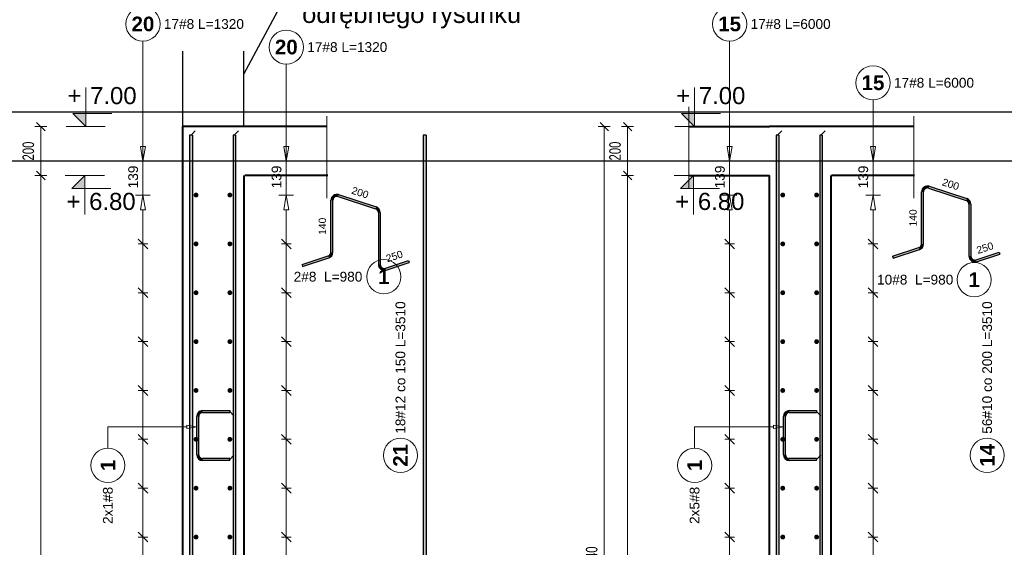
# Model space of a CAD drawing. Extents: x -1474 to 455485, y -101625 to 75879.
# Tile 35 of 40: x 365424 to 369455, y -85535 to -83375. Entities that reach past the tile are written whole.
import ezdxf
from ezdxf.enums import TextEntityAlignment as Align

# ---------------------------------------------------------------- set-up
doc = ezdxf.new("R2010")
doc.units = 0
doc.header["$LTSCALE"] = 10
doc.header["$MEASUREMENT"] = 0
doc.linetypes.add('HIDDEN', pattern=[0.375, 0.25, -0.125])
for name, color, linetype, lineweight in [('P-Linia1', 3, 'Continuous', 40), ('P-Opis', 1, 'Continuous', 18), ('P-Przerywana', 13, 'HIDDEN', 9), ('P-Wymiar', 254, 'Continuous', 9)]:
    doc.layers.add(name, color=color, linetype=linetype, lineweight=lineweight)
for name, color, linetype in [('RCAD_kształt pręta', 7, 'Continuous'), ('RCAD_opis kształtu pręta', 7, 'Continuous'), ('RCAD_opis rozkładu', 7, 'Continuous'), ('RCAD_pręt wyrzucony', 130, 'Continuous'), ('RCAD_pręty punktowe', 7, 'Continuous'), ('RCAD_symbole graficzne', 7, 'Continuous')]:
    doc.layers.add(name, color=color, linetype=linetype)
doc.styles.add('_Fd Opis', font='arial.ttf')
doc.styles.add('ROMANS', font='arial.ttf', dxfattribs={"width": 0.7})
doc.styles.add('style1', font='arial.ttf')
doc.styles.add('style3', font='arialbd.ttf')
doc.dimstyles.new('A25', dxfattribs={"dimscale": 27, "dimtxt": 1.75, "dimasz": 0.05, "dimexe": 0, "dimexo": 0, "dimgap": 1, "dimtad": 1, "dimdec": 4, "dimrnd": 1, "dimdsep": 46, "dimtxsty": 'ROMANS', "dimblk": '[[[[[[[[', "dimcen": 2, "dimdle": 2, "dimse1": 1, "dimse2": 1, "dimclrd": 256, "dimclrt": 1, "dimadec": 0, "dimazin": 0, "dimtfac": 1, "dimtdec": 4, "dimtix": 1, "dimtmove": 2, "dimatfit": 3, "dimldrblk": '[[[[[[[[', "dimfxl": 0, "dimtvp": 0.6, "dimtolj": 1, "dimlwd": -1, "dimarcsym": 0})

# ---------------------------------------------------------------- blocks, each defined once
blk = doc.blocks.new('[[[[[[[[')
at = {"layer": 'P-Wymiar'}
for p, q in [((-12.7, -12.7), (12.7, 12.7)), ((0, 0), (-4.6, 0)), ((0, 18), (0, -18))]:
    blk.add_line(p, q, dxfattribs=at)
blk = doc.blocks.new('*D145')
at = {"layer": 'Defpoints', "color": 0, "transparency": 16777216}
for p in [(367816.6, -83812.9), (368383.4, -83812.9), (368576, -87352.9)]:
    blk.add_point(p, dxfattribs=at)
at = {"layer": 'P-Wymiar', "transparency": 16777216}
blk.add_line((367816.6, -87351.6), (367816.6, -83814.3), dxfattribs=at)
at = {"layer": 'P-Wymiar', "transparency": 16777216, "xscale": 1.35, "yscale": 1.35, "zscale": 1.35}
for p, rotation in [((367816.6, -83812.9), 90), ((367816.6, -87352.9), 270)]:
    blk.add_blockref('[[[[[[[[', p, dxfattribs=dict(at, rotation=rotation))
at = {"layer": 'P-Wymiar', "color": 1, "transparency": 16777216, "insert": (367765.5, -85582.9), "char_height": 47.25, "attachment_point": 5, "rotation": 90, "style": 'ROMANS'}
blk.add_mtext('\\A1;3540', dxfattribs=at)
blk = doc.blocks.new('*D146')
at = {"layer": 'Defpoints', "color": 0, "transparency": 16777216}
for p in [(368116.7, -84012.9), (367912.2, -87352.9), (368684.4, -87352.9)]:
    blk.add_point(p, dxfattribs=at)
at = {"layer": 'P-Wymiar', "transparency": 16777216}
blk.add_line((367912.2, -84014.3), (367912.2, -87351.6), dxfattribs=at)
at = {"layer": 'P-Wymiar', "transparency": 16777216, "xscale": 1.35, "yscale": 1.35, "zscale": 1.35}
for p, rotation in [((367912.2, -84012.9), 90), ((367912.2, -87352.9), 270)]:
    blk.add_blockref('[[[[[[[[', p, dxfattribs=dict(at, rotation=rotation))
at = {"layer": 'P-Wymiar', "color": 1, "transparency": 16777216, "insert": (367861, -85682.9), "char_height": 47.25, "attachment_point": 5, "rotation": 90, "style": 'ROMANS'}
blk.add_mtext('\\A1;3340', dxfattribs=at)
blk = doc.blocks.new('*D147')
at = {"layer": 'Defpoints', "color": 0, "transparency": 16777216}
for p in [(367912.2, -83812.9), (368189.9, -83812.9), (368116.7, -84012.9)]:
    blk.add_point(p, dxfattribs=at)
at = {"layer": 'P-Wymiar', "transparency": 16777216}
blk.add_line((367912.2, -84011.6), (367912.2, -83814.3), dxfattribs=at)
at = {"layer": 'P-Wymiar', "transparency": 16777216, "xscale": 1.35, "yscale": 1.35, "zscale": 1.35}
for p, rotation in [((367912.2, -83812.9), 90), ((367912.2, -84012.9), 270)]:
    blk.add_blockref('[[[[[[[[', p, dxfattribs=dict(at, rotation=rotation))
at = {"layer": 'P-Wymiar', "color": 1, "transparency": 16777216, "insert": (367861.1, -83912.9), "char_height": 47.25, "attachment_point": 5, "rotation": 90, "style": 'ROMANS', "bg_fill": 3, "box_fill_scale": 1.25, "bg_fill_color": 256, "bg_fill_true_color": 13158600, "bg_fill_transparency": 0}
blk.add_mtext('\\A1;200', dxfattribs=at)
blk = doc.blocks.new('*D174')
at = {"layer": 'Defpoints', "color": 0, "transparency": 16777216}
for p in [(365714.7, -84012.9), (365510.2, -87352.9), (366282.4, -87352.9)]:
    blk.add_point(p, dxfattribs=at)
at = {"layer": 'P-Wymiar', "transparency": 16777216}
blk.add_line((365510.2, -84014.3), (365510.2, -87351.6), dxfattribs=at)
at = {"layer": 'P-Wymiar', "transparency": 16777216, "xscale": 1.35, "yscale": 1.35, "zscale": 1.35}
for p, rotation in [((365510.2, -84012.9), 90), ((365510.2, -87352.9), 270)]:
    blk.add_blockref('[[[[[[[[', p, dxfattribs=dict(at, rotation=rotation))
at = {"layer": 'P-Wymiar', "color": 1, "transparency": 16777216, "insert": (365459, -85682.9), "char_height": 47.25, "attachment_point": 5, "rotation": 90, "style": 'ROMANS'}
blk.add_mtext('\\A1;3340', dxfattribs=at)
blk = doc.blocks.new('*D175')
at = {"layer": 'Defpoints', "color": 0, "transparency": 16777216}
for p in [(365510.2, -83812.9), (365787.9, -83812.9), (365714.7, -84012.9)]:
    blk.add_point(p, dxfattribs=at)
at = {"layer": 'P-Wymiar', "transparency": 16777216}
blk.add_line((365510.2, -84011.6), (365510.2, -83814.3), dxfattribs=at)
at = {"layer": 'P-Wymiar', "transparency": 16777216, "xscale": 1.35, "yscale": 1.35, "zscale": 1.35}
for p, rotation in [((365510.2, -83812.9), 90), ((365510.2, -84012.9), 270)]:
    blk.add_blockref('[[[[[[[[', p, dxfattribs=dict(at, rotation=rotation))
at = {"layer": 'P-Wymiar', "color": 1, "transparency": 16777216, "insert": (365459.1, -83912.9), "char_height": 47.25, "attachment_point": 5, "rotation": 90, "style": 'ROMANS', "bg_fill": 3, "box_fill_scale": 1.25, "bg_fill_color": 256, "bg_fill_true_color": 13158600, "bg_fill_transparency": 0}
blk.add_mtext('\\A1;200', dxfattribs=at)

msp = doc.modelspace()

# ---------------------------------------------------------------- hatches: boundary and pattern name
at = {"layer": 'RCAD_kształt pręta'}
for points in [[(366119.06795, -83847.93326), (366131.06795, -83847.93326), (366131.06795, -87352.93326), (366119.06795, -87352.93326)], [(366297.04915, -83847.93326), (366307.04915, -83847.93326), (366307.04915, -87352.93326), (366297.04915, -87352.93326)], [(368521.06403, -83847.93326), (368531.06403, -83847.93326), (368531.06403, -87352.93326), (368521.06403, -87352.93326)], [(368699.04523, -83847.93326), (368709.04523, -83847.93326), (368709.04523, -87352.93326), (368699.04523, -87352.93326)], [(366156.34618, -85155.75508), (366148.34618, -85155.75508), (366148.34618, -84999.27809), (366156.34618, -84999.27809)], [(366172.34618, -84983.27809), (366172.34618, -84975.27809), (366283.34618, -84975.27809), (366283.34618, -84983.27809)], [(368558.34227, -85155.75508), (368550.34227, -85155.75508), (368550.34227, -84999.27809), (368558.34227, -84999.27809)], [(368574.34227, -84983.27809), (368574.34227, -84975.27809), (368685.34227, -84975.27809), (368685.34227, -84983.27809)], [(366283.34618, -85171.75508), (366283.34618, -85179.75508), (366172.34618, -85179.75508), (366172.34618, -85171.75508)], [(368685.34227, -85171.75508), (368685.34227, -85179.75508), (368574.34227, -85179.75508), (368574.34227, -85171.75508)]]:
    msp.add_hatch(color=4, dxfattribs=at).paths.add_polyline_path(points, flags=0)
h = msp.add_hatch(color=4, dxfattribs=at)
edge = h.paths.add_edge_path(flags=0)
edge.add_line((366172.34618, -84975.27809), (366172.34618, -84983.27809))
edge.add_arc((366172.34618, -84999.27809), 16, 90, 180)
edge.add_line((366156.34618, -84999.27809), (366148.34618, -84999.27809))
edge.add_arc((366172.34618, -84999.27809), 24, 450, 540, ccw=False)
h = msp.add_hatch(color=4, dxfattribs=at)
edge = h.paths.add_edge_path(flags=0)
edge.add_line((368574.34227, -84975.27809), (368574.34227, -84983.27809))
edge.add_arc((368574.34227, -84999.27809), 16, 90, 180)
edge.add_line((368558.34227, -84999.27809), (368550.34227, -84999.27809))
edge.add_arc((368574.34227, -84999.27809), 24, 450, 540, ccw=False)
h = msp.add_hatch(color=4, dxfattribs=at)
edge = h.paths.add_edge_path(flags=0)
edge.add_line((366148.34618, -85155.75508), (366156.34618, -85155.75508))
edge.add_arc((366172.34618, -85155.75508), 16, -180, -90)
edge.add_line((366172.34618, -85171.75508), (366172.34618, -85179.75508))
edge.add_arc((366172.34618, -85155.75508), 24, 540, 630, ccw=False)
h = msp.add_hatch(color=4, dxfattribs=at)
edge = h.paths.add_edge_path(flags=0)
edge.add_line((368550.34227, -85155.75508), (368558.34227, -85155.75508))
edge.add_arc((368574.34227, -85155.75508), 16, -180, -90)
edge.add_line((368574.34227, -85171.75508), (368574.34227, -85179.75508))
edge.add_arc((368574.34227, -85155.75508), 24, 540, 630, ccw=False)
at = {"layer": 'RCAD_pręt wyrzucony'}
for points in [[(367075.08044, -83847.93326), (367087.08044, -83847.93326), (367087.08044, -87352.93326), (367075.08044, -87352.93326)], [(369123.84261, -84292.99036), (369115.84261, -84292.99036), (369115.84261, -84080.04885), (369123.84261, -84080.04885)], [(369144.78688, -84064.83194), (369147.25902, -84057.22349), (369301.27455, -84107.26617), (369298.80241, -84114.87462)], [(366705.87462, -84327.18004), (366697.87462, -84327.18004), (366697.87462, -84114.23853), (366705.87462, -84114.23853)], [(366726.81889, -84099.02162), (366729.29103, -84091.41317), (366883.30656, -84141.45585), (366880.83442, -84149.0643)], [(366891.89015, -84164.28121), (366899.89015, -84164.28121), (366899.89015, -84377.22272), (366891.89015, -84377.22272)], [(369309.85814, -84130.09153), (369317.85814, -84130.09153), (369317.85814, -84343.03304), (369309.85814, -84343.03304)], [(368999.81897, -84350.7251), (368997.34684, -84343.11665), (369104.78688, -84308.20726), (369107.25902, -84315.81572)], [(369341.27455, -84365.8584), (369338.80241, -84358.24994), (369433.88178, -84327.35678), (369436.35392, -84334.96524)], [(366581.85098, -84384.91478), (366579.37885, -84377.30633), (366686.81889, -84342.39694), (366689.29103, -84350.00539)], [(366923.30656, -84400.04807), (366920.83442, -84392.43962), (367015.91379, -84361.54646), (367018.38592, -84369.15491)]]:
    msp.add_hatch(color=4, dxfattribs=at).paths.add_polyline_path(points, flags=0)
h = msp.add_hatch(color=4, dxfattribs=at)
edge = h.paths.add_edge_path(flags=0)
edge.add_line((369147.25902, -84057.22349), (369144.78688, -84064.83194))
edge.add_arc((369139.84261, -84080.04885), 16, 72, 180)
edge.add_line((369123.84261, -84080.04885), (369115.84261, -84080.04885))
edge.add_arc((369139.84261, -84080.04885), 24, 432, 540, ccw=False)
h = msp.add_hatch(color=4, dxfattribs=at)
edge = h.paths.add_edge_path(flags=0)
edge.add_line((366729.29103, -84091.41317), (366726.81889, -84099.02162))
edge.add_arc((366721.87462, -84114.23853), 16, 72, 180)
edge.add_line((366705.87462, -84114.23853), (366697.87462, -84114.23853))
edge.add_arc((366721.87462, -84114.23853), 24, 432, 540, ccw=False)
h = msp.add_hatch(color=4, dxfattribs=at)
edge = h.paths.add_edge_path(flags=0)
edge.add_line((369317.85814, -84130.09153), (369309.85814, -84130.09153))
edge.add_arc((369293.85814, -84130.09153), 16, 0, 72)
edge.add_line((369298.80241, -84114.87462), (369301.27455, -84107.26617))
edge.add_arc((369293.85814, -84130.09153), 24, 360, 432, ccw=False)
h = msp.add_hatch(color=4, dxfattribs=at)
edge = h.paths.add_edge_path(flags=0)
edge.add_line((366899.89015, -84164.28121), (366891.89015, -84164.28121))
edge.add_arc((366875.89015, -84164.28121), 16, 0, 72)
edge.add_line((366880.83442, -84149.0643), (366883.30656, -84141.45585))
edge.add_arc((366875.89015, -84164.28121), 24, 360, 432, ccw=False)
h = msp.add_hatch(color=4, dxfattribs=at)
edge = h.paths.add_edge_path(flags=0)
edge.add_line((366689.29103, -84350.00539), (366686.81889, -84342.39694))
edge.add_arc((366681.87462, -84327.18004), 16, -72, 0)
edge.add_line((366697.87462, -84327.18004), (366705.87462, -84327.18004))
edge.add_arc((366681.87462, -84327.18004), 24, 288, 360, ccw=False)
h = msp.add_hatch(color=4, dxfattribs=at)
edge = h.paths.add_edge_path(flags=0)
edge.add_line((369107.25902, -84315.81572), (369104.78688, -84308.20726))
edge.add_arc((369099.84261, -84292.99036), 16, -72, 0)
edge.add_line((369115.84261, -84292.99036), (369123.84261, -84292.99036))
edge.add_arc((369099.84261, -84292.99036), 24, 288, 360, ccw=False)
h = msp.add_hatch(color=4, dxfattribs=at)
edge = h.paths.add_edge_path(flags=0)
edge.add_line((369309.85814, -84343.03304), (369317.85814, -84343.03304))
edge.add_arc((369333.85814, -84343.03304), 16, 180, 288)
edge.add_line((369338.80241, -84358.24994), (369341.27455, -84365.8584))
edge.add_arc((369333.85814, -84343.03304), 24, 540, 648, ccw=False)
h = msp.add_hatch(color=4, dxfattribs=at)
edge = h.paths.add_edge_path(flags=0)
edge.add_line((366891.89015, -84377.22272), (366899.89015, -84377.22272))
edge.add_arc((366915.89015, -84377.22272), 16, 180, 288)
edge.add_line((366920.83442, -84392.43962), (366923.30656, -84400.04807))
edge.add_arc((366915.89015, -84377.22272), 24, 540, 648, ccw=False)
at = {"layer": 'RCAD_pręty punktowe'}
h = msp.add_hatch(color=1, dxfattribs=at)
edge = h.paths.add_edge_path(flags=0)
edge.add_arc((366145.59059, -84092.93326), 10, 0, 360)
h = msp.add_hatch(color=1, dxfattribs=at)
edge = h.paths.add_edge_path(flags=0)
edge.add_arc((366284.16045, -84092.93326), 10, 0, 360)
h = msp.add_hatch(color=1, dxfattribs=at)
edge = h.paths.add_edge_path(flags=0)
edge.add_arc((368547.58667, -84092.93326), 10, 0, 360)
h = msp.add_hatch(color=1, dxfattribs=at)
edge = h.paths.add_edge_path(flags=0)
edge.add_arc((368686.15653, -84092.93326), 10, 0, 360)
h = msp.add_hatch(color=1, dxfattribs=at)
edge = h.paths.add_edge_path(flags=0)
edge.add_arc((366145.59059, -84292.93326), 10, 0, 360)
h = msp.add_hatch(color=1, dxfattribs=at)
edge = h.paths.add_edge_path(flags=0)
edge.add_arc((366284.16045, -84292.93326), 10, 0, 360)
h = msp.add_hatch(color=1, dxfattribs=at)
edge = h.paths.add_edge_path(flags=0)
edge.add_arc((368547.58667, -84292.93326), 10, 0, 360)
h = msp.add_hatch(color=1, dxfattribs=at)
edge = h.paths.add_edge_path(flags=0)
edge.add_arc((368686.15653, -84292.93326), 10, 0, 360)
h = msp.add_hatch(color=1, dxfattribs=at)
edge = h.paths.add_edge_path(flags=0)
edge.add_arc((366145.59059, -84492.93326), 10, 0, 360)
h = msp.add_hatch(color=1, dxfattribs=at)
edge = h.paths.add_edge_path(flags=0)
edge.add_arc((366284.16045, -84492.93326), 10, 0, 360)
h = msp.add_hatch(color=1, dxfattribs=at)
edge = h.paths.add_edge_path(flags=0)
edge.add_arc((368547.58667, -84492.93326), 10, 0, 360)
h = msp.add_hatch(color=1, dxfattribs=at)
edge = h.paths.add_edge_path(flags=0)
edge.add_arc((368686.15653, -84492.93326), 10, 0, 360)
h = msp.add_hatch(color=1, dxfattribs=at)
edge = h.paths.add_edge_path(flags=0)
edge.add_arc((366145.59059, -84692.93326), 10, 0, 360)
h = msp.add_hatch(color=1, dxfattribs=at)
edge = h.paths.add_edge_path(flags=0)
edge.add_arc((366284.16045, -84692.93326), 10, 0, 360)
h = msp.add_hatch(color=1, dxfattribs=at)
edge = h.paths.add_edge_path(flags=0)
edge.add_arc((368547.58667, -84692.93326), 10, 0, 360)
h = msp.add_hatch(color=1, dxfattribs=at)
edge = h.paths.add_edge_path(flags=0)
edge.add_arc((368686.15653, -84692.93326), 10, 0, 360)
h = msp.add_hatch(color=1, dxfattribs=at)
edge = h.paths.add_edge_path(flags=0)
edge.add_arc((366145.59059, -84892.93326), 10, 0, 360)
h = msp.add_hatch(color=1, dxfattribs=at)
edge = h.paths.add_edge_path(flags=0)
edge.add_arc((366284.16045, -84892.93326), 10, 0, 360)
h = msp.add_hatch(color=1, dxfattribs=at)
edge = h.paths.add_edge_path(flags=0)
edge.add_arc((368547.58667, -84892.93326), 10, 0, 360)
h = msp.add_hatch(color=1, dxfattribs=at)
edge = h.paths.add_edge_path(flags=0)
edge.add_arc((368686.15653, -84892.93326), 10, 0, 360)
h = msp.add_hatch(color=1, dxfattribs=at)
edge = h.paths.add_edge_path(flags=0)
edge.add_arc((366145.59059, -85092.93326), 10, 0, 360)
h = msp.add_hatch(color=1, dxfattribs=at)
edge = h.paths.add_edge_path(flags=0)
edge.add_arc((366284.16045, -85092.93326), 10, 0, 360)
h = msp.add_hatch(color=1, dxfattribs=at)
edge = h.paths.add_edge_path(flags=0)
edge.add_arc((368547.58667, -85092.93326), 10, 0, 360)
h = msp.add_hatch(color=1, dxfattribs=at)
edge = h.paths.add_edge_path(flags=0)
edge.add_arc((368686.15653, -85092.93326), 10, 0, 360)
h = msp.add_hatch(color=1, dxfattribs=at)
edge = h.paths.add_edge_path(flags=0)
edge.add_arc((366145.59059, -85292.93326), 10, 0, 360)
h = msp.add_hatch(color=1, dxfattribs=at)
edge = h.paths.add_edge_path(flags=0)
edge.add_arc((366284.16045, -85292.93326), 10, 0, 360)
h = msp.add_hatch(color=1, dxfattribs=at)
edge = h.paths.add_edge_path(flags=0)
edge.add_arc((368547.58667, -85292.93326), 10, 0, 360)
h = msp.add_hatch(color=1, dxfattribs=at)
edge = h.paths.add_edge_path(flags=0)
edge.add_arc((368686.15653, -85292.93326), 10, 0, 360)
h = msp.add_hatch(color=1, dxfattribs=at)
edge = h.paths.add_edge_path(flags=0)
edge.add_arc((366145.59059, -85492.93326), 10, 0, 360)
h = msp.add_hatch(color=1, dxfattribs=at)
edge = h.paths.add_edge_path(flags=0)
edge.add_arc((366284.16045, -85492.93326), 10, 0, 360)
h = msp.add_hatch(color=1, dxfattribs=at)
edge = h.paths.add_edge_path(flags=0)
edge.add_arc((368547.58667, -85492.93326), 10, 0, 360)
h = msp.add_hatch(color=1, dxfattribs=at)
edge = h.paths.add_edge_path(flags=0)
edge.add_arc((368686.15653, -85492.93326), 10, 0, 360)

# ---------------------------------------------------------------- linework, layer by layer
for points in [[(367062.49091, -83179.11221), (366565.65451, -83179.11221), (366341.76224, -83596.57097)], [(366091.76224, -83812.93326), (366091.76224, -83504.25021)], [(366341.76224, -83812.93326), (366341.76224, -83504.25021)]]:
    msp.add_lwpolyline(points)
at = {"layer": 'Defpoints', "color": 21}
for p in [(238098.40145, -83752.93326), (231219.52352, -83752.93326), (244474.54756, -83752.93326), (237595.66964, -83752.93326), (275978.67385, -83752.93326), (269099.79593, -83752.93326), (282354.81997, -83752.93326), (275475.94204, -83752.93326)]:
    msp.add_xline(p, (1, 0), dxfattribs=at)
at = {"layer": 'P-Linia1'}
for p, q in [((366091.76224, -87592.93326), (366091.76224, -83812.93326)), ((366341.76224, -84012.93326), (366341.76224, -87352.93326)), ((366684.97708, -84012.93326), (366345.2001, -84012.93326)), ((368162.48025, -84012.93326), (368493.75833, -84012.93326)), ((368493.75833, -87352.93326), (368493.75833, -84012.93326)), ((368743.75833, -84012.93326), (368743.75833, -87352.93326)), ((369086.97317, -84012.93326), (368747.19618, -84012.93326))]:
    msp.add_line(p, q, dxfattribs=at)
for points in [[(366681.53923, -83812.93326), (366091.76224, -83812.93326)], [(368162.48025, -83812.93326), (368493.75833, -83812.93326)], [(369083.53532, -83812.93326), (368493.75833, -83812.93326)]]:
    msp.add_lwpolyline(points, dxfattribs=at)
at = {"layer": 'P-Przerywana'}
for points in [[(368162.48025, -84067.51318), (368162.48025, -83731.77121)], [(366681.53923, -84105.27564), (366681.53923, -83769.53367)], [(369083.53532, -84105.27564), (369083.53532, -83769.53367)]]:
    msp.add_lwpolyline(points, dxfattribs=at)
at = {"layer": 'RCAD_kształt pręta', "color": 2, "lineweight": 5}
for p, q in [((366125.06795, -83847.93326), (366142.56795, -83830.43326)), ((366302.04915, -83847.93326), (366319.54915, -83830.43326)), ((368526.06403, -83847.93326), (368543.56403, -83830.43326)), ((368704.04523, -83847.93326), (368721.54523, -83830.43326)), ((366283.34618, -84979.27809), (366300.84618, -84996.77809)), ((368685.34227, -84979.27809), (368702.84227, -84996.77809)), ((366283.34618, -85175.75508), (366300.84618, -85158.25508)), ((368685.34227, -85175.75508), (368702.84227, -85158.25508))]:
    msp.add_line(p, q, dxfattribs=at)
at = {"layer": 'RCAD_kształt pręta', "color": 4}
for p, q in [((366119.06795, -83847.93326), (366119.06795, -87352.93326)), ((366131.06795, -83847.93326), (366119.06795, -83847.93326)), ((366131.06795, -83847.93326), (366131.06795, -87352.93326)), ((366297.04915, -83847.93326), (366297.04915, -87352.93326)), ((366307.04915, -83847.93326), (366297.04915, -83847.93326)), ((366307.04915, -83847.93326), (366307.04915, -87352.93326)), ((368521.06403, -83847.93326), (368521.06403, -87352.93326)), ((368531.06403, -83847.93326), (368521.06403, -83847.93326)), ((368531.06403, -83847.93326), (368531.06403, -87352.93326)), ((368699.04523, -83847.93326), (368699.04523, -87352.93326)), ((368709.04523, -83847.93326), (368699.04523, -83847.93326)), ((368709.04523, -83847.93326), (368709.04523, -87352.93326)), ((366148.34618, -85155.75508), (366148.34618, -84999.27809)), ((366156.34618, -85155.75508), (366156.34618, -84999.27809)), ((366172.34618, -84975.27809), (366283.34618, -84975.27809)), ((366172.34618, -84983.27809), (366283.34618, -84983.27809)), ((366283.34618, -84975.27809), (366283.34618, -84983.27809)), ((368550.34227, -85155.75508), (368550.34227, -84999.27809)), ((368558.34227, -85155.75508), (368558.34227, -84999.27809)), ((368574.34227, -84975.27809), (368685.34227, -84975.27809)), ((368574.34227, -84983.27809), (368685.34227, -84983.27809)), ((368685.34227, -84975.27809), (368685.34227, -84983.27809)), ((366283.34618, -85171.75508), (366172.34618, -85171.75508)), ((366283.34618, -85179.75508), (366283.34618, -85171.75508)), ((368685.34227, -85171.75508), (368574.34227, -85171.75508)), ((368685.34227, -85179.75508), (368685.34227, -85171.75508)), ((366283.34618, -85179.75508), (366172.34618, -85179.75508)), ((368685.34227, -85179.75508), (368574.34227, -85179.75508))]:
    msp.add_line(p, q, dxfattribs=at)
for centre, radius, start, end in [((366172.34618, -84999.27809), 24, 90, 180), ((366172.34618, -84999.27809), 16, 90, 180), ((368574.34227, -84999.27809), 24, 90, 180), ((368574.34227, -84999.27809), 16, 90, 180), ((366172.34618, -85155.75508), 24, 180, 270), ((366172.34618, -85155.75508), 16, 180, 270), ((368574.34227, -85155.75508), 24, 180, 270), ((368574.34227, -85155.75508), 16, 180, 270)]:
    msp.add_arc(centre, radius, start, end, dxfattribs=at)
at = {"layer": 'RCAD_opis kształtu pręta', "color": 8, "lineweight": 0}
for p, q in [((365784.70669, -85042.18187), (366108.34618, -85042.18187)), ((365784.70669, -85042.18187), (365784.70669, -85129.4199)), ((366108.34618, -85035.5152), (366148.34618, -85042.18187)), ((366108.34618, -85035.5152), (366108.34618, -85048.84854)), ((366148.34618, -85042.18187), (366108.34618, -85048.84854)), ((368186.70277, -85042.18187), (368510.34227, -85042.18187)), ((368186.70277, -85042.18187), (368186.70277, -85129.4199)), ((368510.34227, -85035.5152), (368550.34227, -85042.18187)), ((368510.34227, -85035.5152), (368510.34227, -85048.84854)), ((368550.34227, -85042.18187), (368510.34227, -85048.84854))]:
    msp.add_line(p, q, dxfattribs=at)
for centre in [(365784.70669, -85199.4199), (368186.70277, -85199.4199)]:
    msp.add_circle(centre, 70, dxfattribs=at)
at = {"layer": 'RCAD_opis rozkładu', "color": 8, "lineweight": 0}
for p, q in [((365928.16895, -83462.98149), (365928.16895, -83953.64773)), ((368330.16503, -83462.98149), (368330.16503, -83953.64773)), ((366515.16605, -83557.52007), (366515.16605, -83953.64773)), ((368917.16214, -83703.61122), (368917.16214, -83953.64773)), ((365928.16895, -83833.64773), (365928.16895, -83893.64773)), ((366515.16605, -83833.64773), (366515.16605, -83893.64773)), ((368330.16503, -83833.64773), (368330.16503, -83893.64773)), ((368917.16214, -83833.64773), (368917.16214, -83893.64773)), ((365928.16895, -83953.64773), (365918.16895, -83893.64773)), ((365938.16895, -83893.64773), (365918.16895, -83893.64773)), ((365938.16895, -83893.64773), (365928.16895, -83953.64773)), ((366515.16605, -83953.64773), (366505.16605, -83893.64773)), ((366525.16605, -83893.64773), (366505.16605, -83893.64773)), ((366525.16605, -83893.64773), (366515.16605, -83953.64773)), ((368330.16503, -83953.64773), (368320.16503, -83893.64773)), ((368340.16503, -83893.64773), (368320.16503, -83893.64773)), ((368340.16503, -83893.64773), (368330.16503, -83953.64773)), ((368917.16214, -83953.64773), (368907.16214, -83893.64773)), ((368927.16214, -83893.64773), (368907.16214, -83893.64773)), ((368927.16214, -83893.64773), (368917.16214, -83953.64773)), ((365958.16895, -83953.64773), (365898.16895, -83953.64773)), ((365928.16895, -84092.93326), (365928.16895, -83953.64773)), ((366545.16605, -83953.64773), (366485.16605, -83953.64773)), ((366515.16605, -84092.93326), (366515.16605, -83953.64773)), ((368360.16503, -83953.64773), (368300.16503, -83953.64773)), ((368330.16503, -84092.93326), (368330.16503, -83953.64773)), ((368947.16214, -83953.64773), (368887.16214, -83953.64773)), ((368917.16214, -84092.93326), (368917.16214, -83953.64773)), ((365898.16895, -84092.93326), (365958.16895, -84092.93326)), ((365918.16895, -84152.93326), (365928.16895, -84092.93326)), ((365928.16895, -84092.93326), (365938.16895, -84152.93326)), ((366545.16605, -84092.93326), (366485.16605, -84092.93326)), ((366505.16605, -84152.93326), (366515.16605, -84092.93326)), ((366515.16605, -84092.93326), (366525.16605, -84152.93326)), ((368300.16503, -84092.93326), (368360.16503, -84092.93326)), ((368320.16503, -84152.93326), (368330.16503, -84092.93326)), ((368330.16503, -84092.93326), (368340.16503, -84152.93326)), ((368947.16214, -84092.93326), (368887.16214, -84092.93326)), ((368907.16214, -84152.93326), (368917.16214, -84092.93326)), ((368917.16214, -84092.93326), (368927.16214, -84152.93326)), ((365918.16895, -84152.93326), (365938.16895, -84152.93326)), ((365928.16895, -84292.93326), (365928.16895, -84152.93326)), ((366505.16605, -84152.93326), (366525.16605, -84152.93326)), ((366515.16605, -84292.93326), (366515.16605, -84152.93326)), ((368320.16503, -84152.93326), (368340.16503, -84152.93326)), ((368330.16503, -84292.93326), (368330.16503, -84152.93326)), ((368907.16214, -84152.93326), (368927.16214, -84152.93326)), ((368917.16214, -84292.93326), (368917.16214, -84152.93326)), ((365948.16895, -84312.93326), (365908.16895, -84272.93326)), ((366535.16605, -84312.93326), (366495.16605, -84272.93326)), ((368350.16503, -84312.93326), (368310.16503, -84272.93326)), ((368937.16214, -84312.93326), (368897.16214, -84272.93326)), ((365908.16895, -84292.93326), (365948.16895, -84292.93326)), ((365928.16895, -84492.93326), (365928.16895, -84292.93326)), ((366535.16605, -84292.93326), (366495.16605, -84292.93326)), ((366515.16605, -84492.93326), (366515.16605, -84292.93326)), ((368310.16503, -84292.93326), (368350.16503, -84292.93326)), ((368330.16503, -84492.93326), (368330.16503, -84292.93326)), ((368937.16214, -84292.93326), (368897.16214, -84292.93326)), ((368917.16214, -84492.93326), (368917.16214, -84292.93326)), ((365948.16895, -84512.93326), (365908.16895, -84472.93326)), ((366535.16605, -84512.93326), (366495.16605, -84472.93326)), ((368350.16503, -84512.93326), (368310.16503, -84472.93326)), ((368937.16214, -84512.93326), (368897.16214, -84472.93326)), ((365908.16895, -84492.93326), (365948.16895, -84492.93326)), ((365928.16895, -84692.93326), (365928.16895, -84492.93326)), ((366535.16605, -84492.93326), (366495.16605, -84492.93326)), ((366515.16605, -84692.93326), (366515.16605, -84492.93326)), ((368310.16503, -84492.93326), (368350.16503, -84492.93326)), ((368330.16503, -84692.93326), (368330.16503, -84492.93326)), ((368937.16214, -84492.93326), (368897.16214, -84492.93326)), ((368917.16214, -84692.93326), (368917.16214, -84492.93326)), ((365948.16895, -84712.93326), (365908.16895, -84672.93326)), ((366535.16605, -84712.93326), (366495.16605, -84672.93326)), ((368350.16503, -84712.93326), (368310.16503, -84672.93326)), ((368937.16214, -84712.93326), (368897.16214, -84672.93326)), ((365908.16895, -84692.93326), (365948.16895, -84692.93326)), ((365928.16895, -84892.93326), (365928.16895, -84692.93326)), ((366535.16605, -84692.93326), (366495.16605, -84692.93326)), ((366515.16605, -84892.93326), (366515.16605, -84692.93326)), ((368310.16503, -84692.93326), (368350.16503, -84692.93326)), ((368330.16503, -84892.93326), (368330.16503, -84692.93326)), ((368937.16214, -84692.93326), (368897.16214, -84692.93326)), ((368917.16214, -84892.93326), (368917.16214, -84692.93326)), ((365948.16895, -84912.93326), (365908.16895, -84872.93326)), ((366535.16605, -84912.93326), (366495.16605, -84872.93326)), ((368350.16503, -84912.93326), (368310.16503, -84872.93326)), ((368937.16214, -84912.93326), (368897.16214, -84872.93326)), ((365908.16895, -84892.93326), (365948.16895, -84892.93326)), ((365928.16895, -85092.93326), (365928.16895, -84892.93326)), ((366535.16605, -84892.93326), (366495.16605, -84892.93326)), ((366515.16605, -85092.93326), (366515.16605, -84892.93326)), ((368310.16503, -84892.93326), (368350.16503, -84892.93326)), ((368330.16503, -85092.93326), (368330.16503, -84892.93326)), ((368937.16214, -84892.93326), (368897.16214, -84892.93326)), ((368917.16214, -85092.93326), (368917.16214, -84892.93326)), ((365948.16895, -85112.93326), (365908.16895, -85072.93326)), ((365908.16895, -85092.93326), (365948.16895, -85092.93326)), ((365928.16895, -85292.93326), (365928.16895, -85092.93326)), ((366535.16605, -85112.93326), (366495.16605, -85072.93326)), ((366535.16605, -85092.93326), (366495.16605, -85092.93326)), ((366515.16605, -85292.93326), (366515.16605, -85092.93326)), ((368350.16503, -85112.93326), (368310.16503, -85072.93326)), ((368310.16503, -85092.93326), (368350.16503, -85092.93326)), ((368330.16503, -85292.93326), (368330.16503, -85092.93326)), ((368937.16214, -85112.93326), (368897.16214, -85072.93326)), ((368937.16214, -85092.93326), (368897.16214, -85092.93326)), ((368917.16214, -85292.93326), (368917.16214, -85092.93326)), ((365948.16895, -85312.93326), (365908.16895, -85272.93326)), ((365908.16895, -85292.93326), (365948.16895, -85292.93326)), ((365928.16895, -85492.93326), (365928.16895, -85292.93326)), ((366535.16605, -85312.93326), (366495.16605, -85272.93326)), ((366535.16605, -85292.93326), (366495.16605, -85292.93326)), ((366515.16605, -85492.93326), (366515.16605, -85292.93326)), ((368350.16503, -85312.93326), (368310.16503, -85272.93326)), ((368310.16503, -85292.93326), (368350.16503, -85292.93326)), ((368330.16503, -85492.93326), (368330.16503, -85292.93326)), ((368937.16214, -85312.93326), (368897.16214, -85272.93326)), ((368937.16214, -85292.93326), (368897.16214, -85292.93326)), ((368917.16214, -85492.93326), (368917.16214, -85292.93326)), ((365948.16895, -85512.93326), (365908.16895, -85472.93326)), ((365908.16895, -85492.93326), (365948.16895, -85492.93326)), ((365928.16895, -85692.93326), (365928.16895, -85492.93326)), ((366535.16605, -85512.93326), (366495.16605, -85472.93326)), ((366535.16605, -85492.93326), (366495.16605, -85492.93326)), ((366515.16605, -85692.93326), (366515.16605, -85492.93326)), ((368350.16503, -85512.93326), (368310.16503, -85472.93326)), ((368310.16503, -85492.93326), (368350.16503, -85492.93326)), ((368330.16503, -85692.93326), (368330.16503, -85492.93326)), ((368937.16214, -85512.93326), (368897.16214, -85472.93326)), ((368937.16214, -85492.93326), (368897.16214, -85492.93326)), ((368917.16214, -85692.93326), (368917.16214, -85492.93326))]:
    msp.add_line(p, q, dxfattribs=at)
for centre in [(365928.16895, -83392.98149), (368330.16503, -83392.98149), (366515.16605, -83487.52007), (368917.16214, -83633.61122)]:
    msp.add_circle(centre, 70, dxfattribs=at)
at = {"layer": 'RCAD_pręt wyrzucony', "color": 4}
for p, q in [((367075.08044, -83847.93326), (367075.08044, -87352.93326)), ((367087.08044, -83847.93326), (367075.08044, -83847.93326)), ((367087.08044, -83847.93326), (367087.08044, -87352.93326)), ((369115.84261, -84292.99036), (369115.84261, -84080.04885)), ((369123.84261, -84292.99036), (369123.84261, -84080.04885)), ((369144.78688, -84064.83194), (369298.80241, -84114.87462)), ((369147.25902, -84057.22349), (369301.27455, -84107.26617)), ((366697.87462, -84327.18004), (366697.87462, -84114.23853)), ((366705.87462, -84327.18004), (366705.87462, -84114.23853)), ((366726.81889, -84099.02162), (366880.83442, -84149.0643)), ((366729.29103, -84091.41317), (366883.30656, -84141.45585)), ((366891.89015, -84164.28121), (366891.89015, -84377.22272)), ((366899.89015, -84164.28121), (366899.89015, -84377.22272)), ((369309.85814, -84130.09153), (369309.85814, -84343.03304)), ((369317.85814, -84130.09153), (369317.85814, -84343.03304)), ((368997.34684, -84343.11665), (369104.78688, -84308.20726)), ((368999.81897, -84350.7251), (369107.25902, -84315.81572)), ((369338.80241, -84358.24994), (369433.88178, -84327.35678)), ((369433.88178, -84327.35678), (369436.35392, -84334.96524)), ((366579.37885, -84377.30633), (366686.81889, -84342.39694)), ((366581.85098, -84384.91478), (366689.29103, -84350.00539)), ((366920.83442, -84392.43962), (367015.91379, -84361.54646)), ((367015.91379, -84361.54646), (367018.38592, -84369.15491)), ((368997.34684, -84343.11665), (368999.81897, -84350.7251)), ((369341.27455, -84365.8584), (369436.35392, -84334.96524)), ((366579.37885, -84377.30633), (366581.85098, -84384.91478)), ((366923.30656, -84400.04807), (367018.38592, -84369.15491))]:
    msp.add_line(p, q, dxfattribs=at)
at = {"layer": 'RCAD_pręt wyrzucony', "color": 8, "lineweight": 0}
for centre in [(366914.36763, -84427.42111), (369331.45895, -84439.52985), (366982.57912, -85158.4964), (369384.57521, -85158.4964)]:
    msp.add_circle(centre, 70, dxfattribs=at)
at = {"layer": 'RCAD_pręt wyrzucony', "color": 4}
for centre, radius, start, end in [((369139.84261, -84080.04885), 24, 72, 180), ((369139.84261, -84080.04885), 16, 72, 180), ((366721.87462, -84114.23853), 24, 72, 180), ((366721.87462, -84114.23853), 16, 72, 180), ((369293.85814, -84130.09153), 16, 360, 72), ((369293.85814, -84130.09153), 24, 360, 72), ((366875.89015, -84164.28121), 16, 360, 72), ((366875.89015, -84164.28121), 24, 360, 72), ((366681.87462, -84327.18004), 16, 288, 0), ((366681.87462, -84327.18004), 24, 288, 0), ((369099.84261, -84292.99036), 16, 288, 0), ((369099.84261, -84292.99036), 24, 288, 0), ((369333.85814, -84343.03304), 24, 180, 288), ((369333.85814, -84343.03304), 16, 180, 288), ((366915.89015, -84377.22272), 24, 180, 288), ((366915.89015, -84377.22272), 16, 180, 288)]:
    msp.add_arc(centre, radius, start, end, dxfattribs=at)
at = {"layer": 'RCAD_symbole graficzne', "color": 1, "lineweight": 0}
for p, q in [((365800.87032, -83759.59993), (365640.87032, -83759.59993)), ((368293.06916, -83759.59993), (368133.06916, -83759.59993)), ((365796.8546, -84066.2666), (365636.8546, -84066.2666)), ((368289.05344, -84066.2666), (368129.05344, -84066.2666))]:
    msp.add_line(p, q, dxfattribs=at)

# ---------------------------------------------------------------- texts
at = {"layer": 'P-Opis', "insert": (366579.77265, -83237.35422), "char_height": 75, "width": 1557.0457914, "attachment_point": 4, "style": '_Fd Opis'}
msp.add_mtext('osadzić zbrojenie attyki przed betonowaniem stropu, wg odrębnego rysunku', dxfattribs=at)
at = {"layer": 'RCAD_opis kształtu pręta', "color": 1, "attachment_point": 5, "rotation": 90}
for s, insert, char_height, style in [('1', (365784.70669, -85199.4199), 60, 'style3'), ('1', (368186.70277, -85199.4199), 60, 'style3'), ('2x1#8  ', (365784.70669, -85363.49903), 40, 'style1'), ('2x5#8  ', (368186.70277, -85363.49903), 40, 'style1')]:
    msp.add_mtext(s, dxfattribs=dict(at, insert=insert, char_height=char_height, style=style))
at = {"layer": 'RCAD_opis rozkładu', "color": 1, "char_height": 60, "attachment_point": 5, "style": 'style3'}
for s, insert in [('20', (365928.16895, -83392.98149)), ('15', (368330.16503, -83392.98149)), ('20', (366515.16605, -83487.52007)), ('15', (368917.16214, -83633.61122))]:
    msp.add_mtext(s, dxfattribs=dict(at, insert=insert))
at = {"layer": 'RCAD_opis rozkładu', "color": 2, "char_height": 40, "attachment_point": 5, "style": 'style1'}
for s, insert in [('17#8 L=1320', (366177.71874, -83392.98149)), ('17#8 L=6000', (368579.71483, -83392.98149)), ('17#8 L=1320', (366764.71585, -83487.52007)), ('17#8 L=6000', (369166.71193, -83633.61122))]:
    msp.add_mtext(s, dxfattribs=dict(at, insert=insert))
at = {"layer": 'RCAD_opis rozkładu', "color": 2, "char_height": 40, "attachment_point": 7, "rotation": 90, "style": 'style1'}
for insert in [(365908.60551, -84065.63702), (366495.60262, -84065.63702), (368310.6016, -84065.63702), (368897.5987, -84065.63702)]:
    msp.add_mtext('139', dxfattribs=dict(at, insert=insert))
at = {"layer": 'RCAD_pręt wyrzucony', "color": 1, "attachment_point": 5}
for s, insert, char_height, rotation, style in [('200', (369235.08238, -84048.95785), 30, 342, 'style1'), ('200', (366817.11439, -84083.14753), 30, 342, 'style1'), ('140', (369080.84261, -84186.5196), 30, 90, 'style1'), ('140', (366662.87462, -84220.70928), 30, 90, 'style1'), ('250', (369375.5265, -84309.51639), 30, 18, 'style1'), ('250', (366957.55851, -84343.70606), 30, 18, 'style1'), ('21', (366982.57912, -85158.4964), 60, 90, 'style3'), ('14', (369384.57521, -85158.4964), 60, 90, 'style3')]:
    msp.add_mtext(s, dxfattribs=dict(at, insert=insert, char_height=char_height, rotation=rotation, style=style))
at = {"layer": 'RCAD_pręt wyrzucony', "color": 2, "char_height": 40, "attachment_point": 5, "style": 'style1'}
for s, insert in [('2#8  L=980', (366685.90924, -84427.42111)), ('10#8  L=980', (369089.68541, -84439.52985))]:
    msp.add_mtext(s, dxfattribs=dict(at, insert=insert))
at = {"layer": 'RCAD_pręt wyrzucony', "color": 1, "char_height": 60, "attachment_point": 5, "style": 'style3'}
for insert in [(366914.36763, -84427.42111), (369331.45895, -84439.52985)]:
    msp.add_mtext('1', dxfattribs=dict(at, insert=insert))
at = {"layer": 'RCAD_pręt wyrzucony', "color": 2, "char_height": 40, "attachment_point": 5, "rotation": 90, "style": 'style1'}
for s, insert in [('18#12 co 150 L=3510', (366982.57912, -84799.06939)), ('56#10 co 200 L=3510', (369384.57521, -84799.06939))]:
    msp.add_mtext(s, dxfattribs=dict(at, insert=insert))
at = {"layer": 'RCAD_symbole graficzne', "color": 2, "style": 'style1'}
for p in [(365676.42587, -83741.82215), (368168.62472, -83741.82215)]:
    msp.add_text('+', height=70, dxfattribs=at).set_placement(p, align=Align.BOTTOM_RIGHT)
for p in [(365711.98143, -83741.82215), (368204.18027, -83741.82215)]:
    msp.add_text('7.00 ', height=70, dxfattribs=at).set_placement(p, align=Align.BOTTOM_LEFT)
for p in [(365707.96571, -84084.04438), (368200.16455, -84084.04438)]:
    msp.add_text('6.80 ', height=70, dxfattribs=at).set_placement(p, align=Align.TOP_LEFT)
for p in [(365672.41015, -84084.04438), (368164.60899, -84084.04438)]:
    msp.add_text('+', height=70, dxfattribs=at).set_placement(p, align=Align.TOP_RIGHT)

# ---------------------------------------------------------------- dimensions: what is measured, and where the dimension line sits
at = {"layer": 'P-Wymiar'}
for base, p1, p2, picture, middle in [((367816.63945, -83812.93326), (368576.03516, -87352.93326), (368383.43913, -83812.93326), '*D145', (367765.49876, -85582.93326)), ((365510.18356, -87352.93326), (365714.65532, -84012.93326), (366282.38077, -87352.93326), '*D174', (365459.04287, -85682.93326)), ((367912.17964, -87352.93326), (368116.65141, -84012.93326), (368684.37686, -87352.93326), '*D146', (367861.03895, -85682.93326))]:
    dim = msp.add_linear_dim(base=base, p1=p1, p2=p2, angle=90, dimstyle='A25', dxfattribs=at)
    dim.commit()
    dim.dimension.update_dxf_attribs({"geometry": picture, "text_midpoint": middle})

# ---------------------------------------------------------------- next in the draw order: dimensions: what is measured, and where the dimension line sits
dim = msp.add_linear_dim(base=(367912.17964, -83812.93326), p1=(368116.65141, -84012.93326), p2=(368189.94179, -83812.93326), angle=90, dimstyle='A25', override={"dimfxl": 160, "dimfxlon": 1, "dimtfill": 1}, dxfattribs=at)
dim.commit()
dim.dimension.update_dxf_attribs({"geometry": '*D147', "text_midpoint": (367861.05507, -83912.93326)})

# ---------------------------------------------------------------- next in the draw order: hatches: boundary and pattern name
at = {"layer": 'RCAD_symbole graficzne'}
for points in [[(368133.06916, -83759.59993), (368186.40249, -83812.93326), (368186.40249, -83759.59993)], [(368129.05344, -84066.2666), (368182.38677, -84012.93326), (368182.38677, -84066.2666)]]:
    msp.add_hatch(color=1, dxfattribs=at).paths.add_polyline_path(points, flags=0)

# ---------------------------------------------------------------- next in the draw order: linework, layer by layer
at = {"layer": 'Defpoints', "color": 21}
for p in [(238152.43513, -83952.93326), (231273.5572, -83952.93326), (244528.58124, -83952.93326)]:
    msp.add_xline(p, (1, 0), dxfattribs=at)
at = {"layer": 'RCAD_symbole graficzne', "color": 1, "lineweight": 0}
for p, q in [((368186.40249, -83812.93326), (368186.40249, -83652.93326)), ((368133.06916, -83759.59993), (368186.40249, -83812.93326)), ((368266.40249, -83812.93326), (368106.40249, -83812.93326)), ((368262.38677, -84012.93326), (368102.38677, -84012.93326)), ((368129.05344, -84066.2666), (368182.38677, -84012.93326)), ((368182.38677, -84012.93326), (368182.38677, -84172.93326))]:
    msp.add_line(p, q, dxfattribs=at)

# ---------------------------------------------------------------- next in the draw order: dimensions: what is measured, and where the dimension line sits
at = {"layer": 'P-Wymiar'}
dim = msp.add_linear_dim(base=(365510.18356, -83812.93326), p1=(365714.65532, -84012.93326), p2=(365787.9457, -83812.93326), angle=90, dimstyle='A25', override={"dimfxl": 160, "dimfxlon": 1, "dimtfill": 1}, dxfattribs=at)
dim.commit()
dim.dimension.update_dxf_attribs({"geometry": '*D175', "text_midpoint": (365459.05898, -83912.93326)})

# ---------------------------------------------------------------- next in the draw order: hatches: boundary and pattern name
at = {"layer": 'RCAD_symbole graficzne'}
for points in [[(365640.87032, -83759.59993), (365694.20365, -83812.93326), (365694.20365, -83759.59993)], [(365636.8546, -84066.2666), (365690.18793, -84012.93326), (365690.18793, -84066.2666)]]:
    msp.add_hatch(color=1, dxfattribs=at).paths.add_polyline_path(points, flags=0)

# ---------------------------------------------------------------- next in the draw order: linework, layer by layer
at = {"layer": 'Defpoints', "color": 21}
for p in [(237649.70332, -83952.93326), (276032.70753, -83952.93326), (269153.82961, -83952.93326), (282408.85365, -83952.93326), (275529.97572, -83952.93326)]:
    msp.add_xline(p, (1, 0), dxfattribs=at)
at = {"layer": 'RCAD_symbole graficzne', "color": 1, "lineweight": 0}
for p, q in [((365694.20365, -83812.93326), (365694.20365, -83652.93326)), ((365640.87032, -83759.59993), (365694.20365, -83812.93326)), ((365774.20365, -83812.93326), (365614.20365, -83812.93326)), ((365770.18793, -84012.93326), (365610.18793, -84012.93326)), ((365636.8546, -84066.2666), (365690.18793, -84012.93326)), ((365690.18793, -84012.93326), (365690.18793, -84172.93326))]:
    msp.add_line(p, q, dxfattribs=at)

doc.saveas('drawing.dxf')
